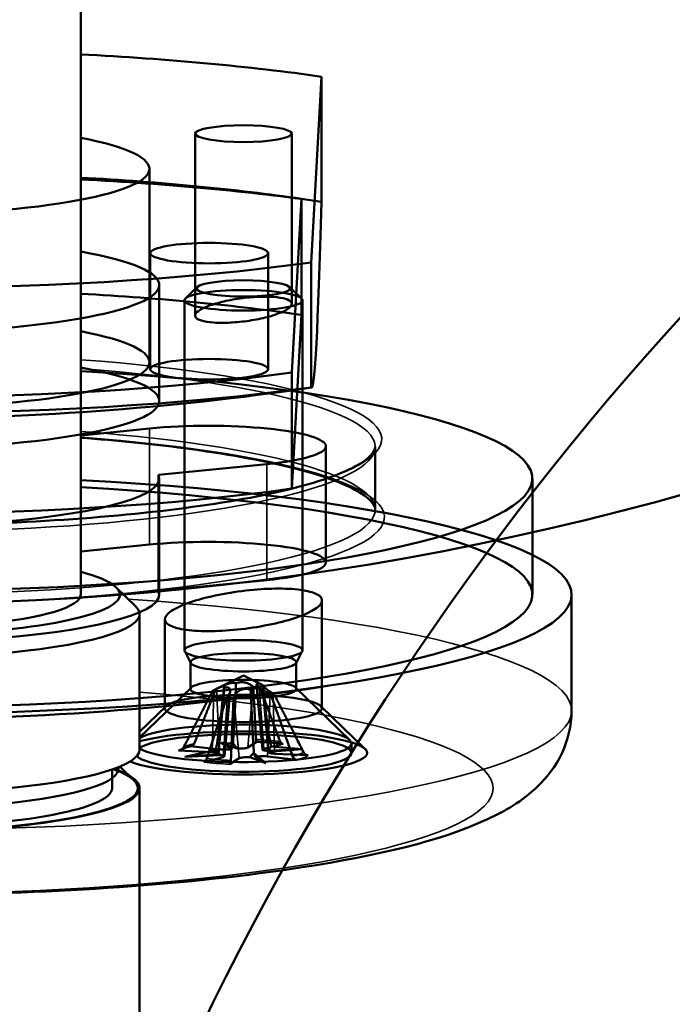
# Model space of a CAD drawing. Header units: millimetres. Extents: x 814 to 3201, y 212 to 4576.
# Tile 28 of 69: x 1989 to 2005, y 1725 to 1750. Entities that reach past the tile are written whole.
import ezdxf

# ---------------------------------------------------------------- set-up
doc = ezdxf.new("R2010")
doc.units = ezdxf.units.MM
doc.header["$LTSCALE"] = 18
doc.layers.add('Widoczne (ISO)', color=7, linetype='Continuous', lineweight=50)
doc.layers.add('Widoczne wąskie (ISO)', color=7, linetype='Continuous', lineweight=35)

msp = doc.modelspace()

# ---------------------------------------------------------------- linework, layer by layer
at = {"layer": 'Widoczne (ISO)'}
for p, q in [((1990.279, 1735.724), (1990.279, 1794.812)), ((1996.148, 1744.175), (1996.409, 1748.902)), ((1996.409, 1748.902), (1996.409, 1745.721)), ((1993.193, 1747.453), (1993.193, 1742.822)), ((1995.652, 1747.453), (1995.652, 1743.12)), ((1992.029, 1746.557), (1992.029, 1741.637)), ((1995.9, 1745.795), (1995.657, 1741.375)), ((1995.9, 1742.841), (1995.9, 1745.795)), ((1992.051, 1741.459), (1992.051, 1744.413)), ((1995.051, 1741.459), (1995.051, 1744.413)), ((1996.148, 1740.994), (1996.148, 1744.175)), ((1992.279, 1740.648), (1992.279, 1743.602)), ((1993.248, 1743.551), (1992.946, 1743.258)), ((1995.597, 1743.551), (1995.899, 1743.258)), ((1992.922, 1734.306), (1992.922, 1743.212)), ((1995.922, 1734.306), (1995.922, 1743.212)), ((1995.657, 1738.42), (1995.9, 1742.841)), ((1995.657, 1738.42), (1995.657, 1741.375)), ((1990.279, 1739.776), (1992.033, 1739.95)), ((1996.523, 1736.544), (1996.523, 1739.498)), ((1997.779, 1737.888), (1997.779, 1739.487)), ((1995.014, 1739.046), (1992.258, 1738.772)), ((1992.258, 1735.817), (1992.258, 1738.772)), ((1992.279, 1735.724), (1992.279, 1738.678)), ((2001.779, 1735.724), (2001.779, 1738.678)), ((1990.279, 1736.821), (1992.033, 1736.996)), ((1995.014, 1736.091), (1992.258, 1735.817)), ((1991.185, 1735.908), (1991.677, 1735.431)), ((2002.779, 1732.769), (2002.779, 1735.724)), ((1996.422, 1735.579), (1996.422, 1732.829)), ((1991.779, 1735.232), (1991.779, 1731.785)), ((1992.422, 1735.093), (1992.422, 1732.829)), ((1993.081, 1733.983), (1992.928, 1734.283)), ((1995.764, 1733.983), (1995.916, 1734.283)), ((1993.076, 1733.321), (1993.076, 1734.004)), ((1995.769, 1733.321), (1995.769, 1734.004)), ((1994.422, 1733.666), (1993.648, 1733.284)), ((1994.422, 1733.666), (1994.915, 1733.422)), ((1993.097, 1733.363), (1991.779, 1732.085)), ((1993.787, 1731.68), (1993.939, 1733.391)), ((1994.906, 1731.781), (1994.759, 1733.441)), ((1995.057, 1731.712), (1994.905, 1733.424)), ((1995.748, 1733.363), (1997.129, 1732.023)), ((1993.938, 1731.61), (1994.085, 1733.265)), ((1992.454, 1732.89), (1991.779, 1732.236)), ((1996.391, 1732.89), (1997.523, 1731.793)), ((1993.07, 1731.871), (1993.813, 1731.786)), ((1993.856, 1731.956), (1994.115, 1731.799)), ((1993.856, 1731.956), (1994.154, 1731.939)), ((1994.262, 1731.809), (1993.856, 1731.956)), ((1994.153, 1731.929), (1994.16, 1731.998)), ((1994.768, 1731.983), (1994.535, 1731.834)), ((1995.43, 1731.931), (1994.941, 1731.802)), ((1995.919, 1731.795), (1995.131, 1731.863)), ((1997.172, 1731.696), (1997.172, 1731.939)), ((1992.772, 1731.756), (1993.63, 1731.716)), ((1992.926, 1731.598), (1993.713, 1731.769)), ((1993.776, 1731.668), (1992.926, 1731.598)), ((1992.926, 1731.598), (1993.832, 1731.643)), ((1993.415, 1731.462), (1993.903, 1731.591)), ((1994.583, 1731.584), (1994.989, 1731.437)), ((1994.691, 1731.69), (1994.687, 1731.726)), ((1994.989, 1731.437), (1994.691, 1731.693)), ((1994.989, 1731.437), (1994.73, 1731.594)), ((1995.919, 1731.795), (1995.012, 1731.75)), ((1995.775, 1731.521), (1995.031, 1731.606)), ((1995.068, 1731.724), (1995.919, 1731.795)), ((1996.073, 1731.636), (1995.214, 1731.677)), ((1991.238, 1731.292), (1991.238, 1731.334)), ((1991.274, 1731.349), (1991.636, 1730.998)), ((1994.076, 1731.41), (1994.31, 1731.559)), ((1991.079, 1731.275), (1991.079, 1730.8)), ((1991.779, 1730.8), (1991.779, 1673.484))]:
    msp.add_line(p, q, dxfattribs=at)
msp.add_circle((1985.279, 1810.482), 75, dxfattribs=at)
for centre, start, end in [((2060.92, 1692.179), 231.93489, 157.20307), ((1985.279, 1815.198), 261.47051, 278.33887), ((1985.279, 1807.546), 260.89413, 279.10587)]:
    msp.add_arc(centre, 75, start, end, dxfattribs=at)
for centre, major_axis, ratio, start_param, end_param in [((1985.279, 1746.557), (-17.5, 0), 0.173648, 4.023095, 4.422637), ((1985.279, 1746.557), (6.75, 0), 0.173648, 2.404969, 7.019809), ((1985.279, 1743.602), (16.5, 0), 0.173648, 0.871442, 1.262925), ((1985.279, 1743.376), (-17.5, 0), 0.173648, 4.023095, 4.422637), ((1996.279, 1815.18), (-0.123, -74.189), 0.009434, 6.273222, 6.64223), ((1985.279, 1743.602), (7, 0), 0.173648, 2.366399, 7.058379), ((1985.279, 1746.557), (17.5, 0), 0.173648, 4.023095, 5.382525), ((1985.279, 1740.648), (-16.5, 0), 0.173648, 4.013035, 4.404518), ((1985.279, 1741.637), (6.75, 0), 0.173648, 2.404969, 7.019809), ((1985.279, 1738.678), (-16.5, 0), 0.173648, 5.02026, 10.687703), ((1985.279, 1743.602), (-16.5, 0), 0.173648, 0.871442, 2.250992), ((1985.279, 1740.648), (-7, 0), 0.173648, 5.507992, 10.199971), ((1985.279, 1743.376), (17.5, 0), 0.173648, 4.023095, 5.382525), ((1993.523, 1739.498), (3, 0), 0.173648, 5.232353, 8.373946), ((1985.279, 1735.724), (-17.5, 0), 0.173648, 5.002141, 10.705823), ((1985.279, 1738.678), (7, 0), 0.173648, 5.151666, 6.360239), ((1985.279, 1735.724), (-16.5, 0), 0.173648, 5.02026, 10.687703), ((1985.279, 1740.648), (16.5, 0), 0.173648, 4.013035, 5.392585), ((1993.523, 1736.544), (3, 0), 0.173648, 5.232353, 8.373946), ((1985.279, 1735.724), (6, 0), 0.173648, 2.555907, 6.868871), ((1985.279, 1735.724), (-5, 0), 0.173648, 0, 3.141593), ((1985.279, 1735.724), (-5, 0), 0.173648, 0, 3.141593), ((1985.279, 1735.724), (7, 0), 0.173648, 5.151666, 6.360239), ((1985.279, 1735.232), (-6.5, 0), 0.173648, 6.105932, 9.602032), ((1994.422, 1733.236), (-0.82, 0), 0.173648, 4.176708, 4.401052), ((1994.422, 1733.236), (-0.82, 0), 0.173648, 5.747504, 5.971849), ((1994.422, 1733.236), (0.82, 0), 0.173648, 4.176708, 4.401052), ((1994.422, 1733.236), (0.82, 0), 0.173648, 5.747504, 5.971849), ((1994.422, 1731.939), (-2.75, 0), 0.173648, 0.279688, 6.003498), ((1994.422, 1731.696), (3.15, 0), 0.173648, 3.552453, 8.849593), ((1994.422, 1731.696), (-2.75, 0), 0.173648, 0.162865, 6.003498), ((1993.959, 1731.617), (-0.187, -0.343), 0.158825, 2.215154, 2.871462), ((1994.302, 1731.639), (-0.188, 0.318), 0.154283, 5.178197, 5.834505), ((1994.329, 1731.844), (0.213, 0), 0.173648, 4.390376, 6.017324), ((1995.127, 1731.575), (-0.09, -0.296), 0.576817, 3.609334, 4.265642), ((1995.257, 1731.515), (-0.099, 0.361), 0.460712, 0.177359, 0.833667), ((1985.279, 1731.785), (-6.5, 0), 0.173648, 0, 3.141593), ((1993.574, 1731.68), (0.213, 0), 0.173648, 5.961172, 7.588121), ((1993.717, 1731.414), (0.065, -0.364), 0.498849, 2.158127, 2.814435), ((1993.587, 1731.474), (0.125, 0.296), 0.497253, 5.618893, 6.2752), ((1993.93, 1731.817), (-0.213, 0), 0.173648, 0.989639, 2.616588), ((1993.725, 1731.611), (0.213, 0), 0.173648, 5.702028, 7.328977), ((1994.515, 1731.549), (-0.213, 0), 0.173648, 4.390376, 6.017324), ((1994.542, 1731.349), (0.178, 0.347), 0.225133, 0.291573, 0.94788), ((1994.886, 1731.372), (0.193, -0.325), 0.077805, 3.259031, 3.915338), ((1994.914, 1731.575), (0.213, 0), 0.173648, 0.989639, 2.616588), ((1995.119, 1731.782), (-0.213, 0), 0.173648, 5.702028, 7.328977), ((1995.27, 1731.713), (-0.213, 0), 0.173648, 5.961172, 7.588121), ((1985.279, 1731.292), (-5.959, 0), 0.173648, 6.244866, 9.463097), ((1985.279, 1730.8), (6.5, 0), 0.173648, 2.690163, 6.734615), ((1985.279, 1730.8), (6.459, 0), 0.173648, 2.6952, 6.729578), ((1985.279, 1730.8), (5.8, 0), 0.173648, 3.141593, 6.283185)]:
    msp.add_ellipse(centre, major_axis=major_axis, ratio=ratio, start_param=start_param, end_param=end_param, dxfattribs=at)
for centre, major_axis in [((1994.422, 1747.453), (1.23, 0)), ((1993.551, 1744.413), (-1.5, 0)), ((1994.422, 1743.514), (1.193, 0)), ((1994.422, 1743.212), (-1.5, 0)), ((1993.551, 1741.459), (1.5, 0)), ((1994.422, 1734.306), (1.5, 0)), ((1994.422, 1734.004), (1.347, 0)), ((1994.422, 1733.321), (1.347, 0)), ((1994.422, 1732.829), (2, 0))]:
    msp.add_ellipse(centre, major_axis=major_axis, ratio=0.173648, dxfattribs=at)
for points, knots in [([(1995.493, 1743.248), (1995.569, 1743.224), (1995.623, 1743.193), (1995.662, 1743.119), (1995.648, 1743.077), (1995.566, 1742.995), (1995.492, 1742.949), (1995.29, 1742.862), (1995.161, 1742.82), (1994.892, 1742.751), (1994.733, 1742.718), (1994.407, 1742.669), (1994.24, 1742.652), (1993.942, 1742.637), (1993.793, 1742.636), (1993.535, 1742.654), (1993.427, 1742.672), (1993.276, 1742.719), (1993.222, 1742.75), (1993.182, 1742.824), (1993.196, 1742.866), (1993.278, 1742.948), (1993.352, 1742.994), (1993.555, 1743.081), (1993.683, 1743.122), (1993.952, 1743.192), (1994.111, 1743.224), (1994.437, 1743.273), (1994.605, 1743.29), (1994.902, 1743.306), (1995.052, 1743.306), (1995.309, 1743.289), (1995.417, 1743.271), (1995.493, 1743.248)], [0, 0, 0, 0, 0.0462899, 0.0462899, 0.0925797, 0.0925797, 0.1393794, 0.1393794, 0.1861791, 0.1861791, 0.2329772, 0.2329772, 0.2797752, 0.2797752, 0.3260649, 0.3260649, 0.3723546, 0.3723546, 0.4186443, 0.4186443, 0.464934, 0.464934, 0.511732, 0.511732, 0.55853, 0.55853, 0.6053298, 0.6053298, 0.6521295, 0.6521295, 0.6984193, 0.6984193, 0.7447092, 0.7447092, 0.7447092, 0.7447092]), ([(1997.779, 1737.888), (1997.779, 1737.998), (1997.648, 1738.187), (1996.9, 1738.587), (1996.346, 1738.782), (1994.885, 1739.144), (1993.958, 1739.311), (1992.094, 1739.556), (1991.211, 1739.645), (1990.279, 1739.714)], [1.215289, 1.215289, 1.215289, 1.215289, 1.529448, 1.529448, 1.82578, 1.82578, 2.139681, 2.139681, 2.380156, 2.380156, 2.380156, 2.380156]), ([(1972.779, 1739.487), (1972.779, 1739.377), (1972.91, 1739.188), (1973.658, 1738.788), (1974.212, 1738.593), (1975.673, 1738.23), (1976.6, 1738.063), (1978.724, 1737.785), (1979.924, 1737.674), (1982.467, 1737.524), (1983.811, 1737.484), (1986.504, 1737.48), (1987.854, 1737.515), (1990.418, 1737.657), (1991.634, 1737.764), (1993.804, 1738.038), (1994.759, 1738.205), (1996.304, 1738.577), (1996.898, 1738.784), (1997.635, 1739.183), (1997.77, 1739.367), (1997.779, 1739.477), (1997.779, 1739.482), (1997.779, 1739.487)], [4.356881, 4.356881, 4.356881, 4.356881, 4.671041, 4.671041, 4.967373, 4.967373, 5.281274, 5.281274, 5.599144, 5.599144, 5.918055, 5.918055, 6.237206, 6.237206, 6.556147, 6.556147, 6.874118, 6.874118, 7.188347, 7.188347, 7.48423, 7.48423, 7.498474, 7.498474, 7.498474, 7.498474]), ([(1993.439, 1735.638), (1993.22, 1735.582), (1993.011, 1735.514), (1992.682, 1735.372), (1992.562, 1735.298), (1992.428, 1735.165), (1992.405, 1735.096), (1992.469, 1734.976), (1992.557, 1734.925), (1992.804, 1734.849), (1992.979, 1734.82), (1993.398, 1734.791), (1993.642, 1734.791), (1994.125, 1734.817), (1994.398, 1734.844), (1994.929, 1734.924), (1995.187, 1734.977), (1995.624, 1735.09), (1995.833, 1735.157), (1996.162, 1735.299), (1996.283, 1735.374), (1996.417, 1735.507), (1996.44, 1735.576), (1996.375, 1735.696), (1996.287, 1735.747), (1996.04, 1735.823), (1995.865, 1735.853), (1995.446, 1735.881), (1995.203, 1735.881), (1994.719, 1735.855), (1994.446, 1735.827), (1993.916, 1735.747), (1993.658, 1735.694), (1993.439, 1735.638)], [0, 0, 0, 0, 0.076125, 0.076125, 0.15225, 0.15225, 0.227548, 0.227548, 0.302846, 0.302846, 0.378145, 0.378145, 0.453443, 0.453443, 0.529568, 0.529568, 0.605692, 0.605692, 0.681822, 0.681822, 0.757951, 0.757951, 0.83325, 0.83325, 0.908548, 0.908548, 0.983847, 0.983847, 1.059146, 1.059146, 1.135275, 1.135275, 1.211404, 1.211404, 1.211404, 1.211404]), ([(1993.925, 1733.355), (1993.929, 1733.361), (1993.932, 1733.367), (1993.94, 1733.386), (1993.941, 1733.396), (1993.934, 1733.407), (1993.926, 1733.408), (1993.901, 1733.403), (1993.884, 1733.397), (1993.846, 1733.38), (1993.82, 1733.368), (1993.762, 1733.34), (1993.73, 1733.324), (1993.699, 1733.309), (1993.689, 1733.304), (1993.678, 1733.298), (1993.666, 1733.292)], [-0.05372527, -0.05372527, -0.05372527, -0.05372527, -0.04982808, -0.04982808, -0.04051932, -0.04051932, -0.03121055, -0.03121055, -0.02190179, -0.02190179, -0.01095089, -0.01095089, 0, 0, 0, 0.00382906, 0.00382906, 0.00382906, 0.00382906]), ([(1993.713, 1731.769), (1993.719, 1731.791), (1993.724, 1731.813), (1993.763, 1731.987), (1993.789, 1732.174), (1993.846, 1732.61), (1993.877, 1732.893), (1993.913, 1733.237), (1993.919, 1733.296), (1993.925, 1733.355)], [-2.7963552, -2.7963552, -2.7963552, -2.7963552, -2.7900399, -2.7900399, -2.7426847, -2.7426847, -2.6569758, -2.6569758, -2.6392228, -2.6392228, -2.6392228, -2.6392228]), ([(1993.738, 1733.32), (1993.747, 1733.325), (1993.756, 1733.33), (1993.794, 1733.349), (1993.827, 1733.365), (1993.895, 1733.397), (1993.931, 1733.413), (1993.993, 1733.439), (1994.025, 1733.451), (1994.086, 1733.47), (1994.116, 1733.477), (1994.166, 1733.483), (1994.191, 1733.483), (1994.219, 1733.478), (1994.227, 1733.476), (1994.234, 1733.474)], [0.13976647, 0.13976647, 0.13976647, 0.13976647, 0.14359553, 0.14359553, 0.15454642, 0.15454642, 0.16549732, 0.16549732, 0.17480608, 0.17480608, 0.18411485, 0.18411485, 0.19342361, 0.19342361, 0.1973208, 0.1973208, 0.1973208, 0.1973208]), ([(1994.019, 1733.131), (1994.025, 1733.139), (1994.032, 1733.146), (1994.054, 1733.176), (1994.067, 1733.2), (1994.084, 1733.247), (1994.087, 1733.269), (1994.083, 1733.305), (1994.078, 1733.322), (1994.057, 1733.348), (1994.042, 1733.357), (1994.006, 1733.366), (1993.983, 1733.366), (1993.947, 1733.36), (1993.936, 1733.358), (1993.925, 1733.355)], [0.13976647, 0.13976647, 0.13976647, 0.13976647, 0.14359553, 0.14359553, 0.15454642, 0.15454642, 0.16549732, 0.16549732, 0.17480608, 0.17480608, 0.18411485, 0.18411485, 0.19342361, 0.19342361, 0.1973208, 0.1973208, 0.1973208, 0.1973208]), ([(1994.154, 1731.939), (1994.156, 1731.96), (1994.158, 1731.98), (1994.173, 1732.145), (1994.182, 1732.325), (1994.204, 1732.748), (1994.216, 1733.023), (1994.229, 1733.359), (1994.232, 1733.416), (1994.234, 1733.474)], [-2.7963552, -2.7963552, -2.7963552, -2.7963552, -2.7900399, -2.7900399, -2.7426847, -2.7426847, -2.6569758, -2.6569758, -2.6392228, -2.6392228, -2.6392228, -2.6392228]), ([(1994.234, 1733.474), (1994.246, 1733.477), (1994.26, 1733.481), (1994.305, 1733.49), (1994.338, 1733.494), (1994.4, 1733.495), (1994.432, 1733.493), (1994.492, 1733.482), (1994.519, 1733.473), (1994.568, 1733.455), (1994.593, 1733.443), (1994.633, 1733.418), (1994.649, 1733.405), (1994.659, 1733.393), (1994.662, 1733.389), (1994.665, 1733.385), (1994.668, 1733.381)], [-0.05372527, -0.05372527, -0.05372527, -0.05372527, -0.04982808, -0.04982808, -0.04051932, -0.04051932, -0.03121055, -0.03121055, -0.02190179, -0.02190179, -0.01095089, -0.01095089, 0, 0, 0, 0.00382906, 0.00382906, 0.00382906, 0.00382906]), ([(1995.107, 1733.18), (1995.097, 1733.187), (1995.088, 1733.194), (1995.05, 1733.221), (1995.018, 1733.241), (1994.949, 1733.279), (1994.913, 1733.297), (1994.851, 1733.321), (1994.82, 1733.331), (1994.758, 1733.343), (1994.729, 1733.344), (1994.678, 1733.338), (1994.654, 1733.33), (1994.625, 1733.313), (1994.617, 1733.307), (1994.61, 1733.301)], [0.13976647, 0.13976647, 0.13976647, 0.13976647, 0.14359553, 0.14359553, 0.15454642, 0.15454642, 0.16549732, 0.16549732, 0.17480608, 0.17480608, 0.18411485, 0.18411485, 0.19342361, 0.19342361, 0.1973208, 0.1973208, 0.1973208, 0.1973208]), ([(1994.826, 1733.369), (1994.819, 1733.373), (1994.813, 1733.377), (1994.791, 1733.394), (1994.777, 1733.406), (1994.76, 1733.43), (1994.757, 1733.44), (1994.761, 1733.454), (1994.767, 1733.46), (1994.787, 1733.465), (1994.803, 1733.464), (1994.839, 1733.455), (1994.861, 1733.447), (1994.897, 1733.431), (1994.908, 1733.426), (1994.92, 1733.42)], [0.13976647, 0.13976647, 0.13976647, 0.13976647, 0.14359553, 0.14359553, 0.15454642, 0.15454642, 0.16549732, 0.16549732, 0.17480608, 0.17480608, 0.18411485, 0.18411485, 0.19342361, 0.19342361, 0.1973208, 0.1973208, 0.1973208, 0.1973208]), ([(1994.92, 1733.42), (1994.916, 1733.422), (1994.913, 1733.424), (1994.905, 1733.427), (1994.904, 1733.425), (1994.91, 1733.414), (1994.919, 1733.405), (1994.943, 1733.379), (1994.96, 1733.363), (1994.999, 1733.329), (1995.025, 1733.308), (1995.083, 1733.266), (1995.114, 1733.245), (1995.145, 1733.227), (1995.156, 1733.22), (1995.167, 1733.214), (1995.178, 1733.207)], [-0.05372527, -0.05372527, -0.05372527, -0.05372527, -0.04982808, -0.04982808, -0.04051932, -0.04051932, -0.03121055, -0.03121055, -0.02190179, -0.02190179, -0.01095089, -0.01095089, 0, 0, 0, 0.00382906, 0.00382906, 0.00382906, 0.00382906]), ([(1995.131, 1731.863), (1995.125, 1731.884), (1995.12, 1731.905), (1995.081, 1732.074), (1995.056, 1732.257), (1994.998, 1732.686), (1994.968, 1732.965), (1994.932, 1733.304), (1994.926, 1733.362), (1994.92, 1733.42)], [-2.7963552, -2.7963552, -2.7963552, -2.7963552, -2.7900399, -2.7900399, -2.7426847, -2.7426847, -2.6569758, -2.6569758, -2.6392228, -2.6392228, -2.6392228, -2.6392228]), ([(1994.61, 1733.301), (1994.598, 1733.306), (1994.585, 1733.31), (1994.54, 1733.323), (1994.506, 1733.327), (1994.445, 1733.326), (1994.412, 1733.32), (1994.353, 1733.301), (1994.325, 1733.287), (1994.276, 1733.255), (1994.251, 1733.233), (1994.211, 1733.188), (1994.196, 1733.164), (1994.186, 1733.142), (1994.182, 1733.134), (1994.179, 1733.127), (1994.176, 1733.119)], [-0.05372527, -0.05372527, -0.05372527, -0.05372527, -0.04982808, -0.04982808, -0.04051932, -0.04051932, -0.03121055, -0.03121055, -0.02190179, -0.02190179, -0.01095089, -0.01095089, 0, 0, 0, 0.00382906, 0.00382906, 0.00382906, 0.00382906]), ([(1994.691, 1731.693), (1994.688, 1731.715), (1994.686, 1731.738), (1994.672, 1731.916), (1994.662, 1732.105), (1994.64, 1732.548), (1994.629, 1732.834), (1994.615, 1733.182), (1994.613, 1733.241), (1994.61, 1733.301)], [-2.7963552, -2.7963552, -2.7963552, -2.7963552, -2.7900399, -2.7900399, -2.7426847, -2.7426847, -2.6569758, -2.6569758, -2.6392228, -2.6392228, -2.6392228, -2.6392228]), ([(2002.779, 1732.769), (2002.779, 1732.383), (2002.681, 1732.005), (2002.365, 1731.332), (2002.139, 1731.061), (2001.505, 1730.452), (2001.086, 1730.22), (1999.42, 1729.448), (1997.872, 1729.09), (1994.525, 1728.571), (1992.95, 1728.401), (1989.641, 1728.167), (1987.917, 1728.1), (1984.453, 1728.065), (1982.713, 1728.098), (1979.369, 1728.259), (1977.766, 1728.387), (1974.822, 1728.736), (1973.491, 1728.956), (1971.113, 1729.515), (1970.133, 1729.816), (1968.944, 1730.569), (1968.629, 1730.808), (1968.195, 1731.368), (1968.061, 1731.586), (1967.848, 1732.119), (1967.779, 1732.442), (1967.779, 1732.769)], [3.132013, 3.132013, 3.132013, 3.132013, 3.213568, 3.213568, 3.311068, 3.311068, 3.490491, 3.490491, 3.973438, 3.973438, 4.316281, 4.316281, 4.646099, 4.646099, 4.973099, 4.973099, 5.301344, 5.301344, 5.636954, 5.636954, 6.006074, 6.006074, 6.13984, 6.13984, 6.204549, 6.204549, 6.273606, 6.273606, 6.273606, 6.273606]), ([(1993.102, 1731.873), (1993.075, 1731.867), (1993.049, 1731.86), (1993.002, 1731.847), (1992.981, 1731.84), (1992.943, 1731.827), (1992.926, 1731.821), (1992.897, 1731.808), (1992.886, 1731.802), (1992.869, 1731.792), (1992.863, 1731.788), (1992.861, 1731.786)], [2.9237785, 2.9237785, 2.9237785, 2.9237785, 3.0109846, 3.0109846, 3.0981907, 3.0981907, 3.1853968, 3.1853968, 3.2726029, 3.2726029, 3.3598091, 3.3598091, 3.3598091, 3.3598091]), ([(1993.17, 1731.935), (1993.165, 1731.922), (1993.158, 1731.91), (1993.141, 1731.891), (1993.127, 1731.881), (1993.101, 1731.872), (1993.084, 1731.87), (1993.07, 1731.871)], [0.04758377, 0.04758377, 0.04758377, 0.04758377, 0.05181414, 0.05181414, 0.05697832, 0.05697832, 0.06215096, 0.06215096, 0.06215096, 0.06215096]), ([(1994.768, 1731.983), (1994.764, 1731.98), (1994.759, 1731.981), (1994.752, 1731.988), (1994.748, 1731.997), (1994.744, 1732.015), (1994.743, 1732.026), (1994.742, 1732.038)], [0.02076039, 0.02076039, 0.02076039, 0.02076039, 0.02593303, 0.02593303, 0.03109721, 0.03109721, 0.03532758, 0.03532758, 0.03532758, 0.03532758]), ([(1995.413, 1731.93), (1995.375, 1731.935), (1995.335, 1731.94), (1995.254, 1731.948), (1995.212, 1731.952), (1995.127, 1731.96), (1995.083, 1731.963), (1994.994, 1731.97), (1994.948, 1731.972), (1994.856, 1731.977), (1994.809, 1731.979), (1994.762, 1731.981)], [1.3531978, 1.3531978, 1.3531978, 1.3531978, 1.4402103, 1.4402103, 1.5272229, 1.5272229, 1.6142355, 1.6142355, 1.7012481, 1.7012481, 1.7882607, 1.7882607, 1.7882607, 1.7882607]), ([(1995.355, 1731.99), (1995.36, 1731.978), (1995.366, 1731.966), (1995.38, 1731.947), (1995.39, 1731.938), (1995.409, 1731.93), (1995.42, 1731.929), (1995.43, 1731.931)], [0.04758377, 0.04758377, 0.04758377, 0.04758377, 0.05181414, 0.05181414, 0.05697832, 0.05697832, 0.06215096, 0.06215096, 0.06215096, 0.06215096]), ([(1992.772, 1731.756), (1992.788, 1731.756), (1992.808, 1731.759), (1992.839, 1731.771), (1992.856, 1731.781), (1992.878, 1731.802), (1992.887, 1731.815), (1992.894, 1731.828)], [0.02076039, 0.02076039, 0.02076039, 0.02076039, 0.02593303, 0.02593303, 0.03109721, 0.03109721, 0.03532758, 0.03532758, 0.03532758, 0.03532758]), ([(1995.674, 1731.61), (1995.679, 1731.597), (1995.686, 1731.582), (1995.704, 1731.558), (1995.717, 1731.545), (1995.743, 1731.529), (1995.76, 1731.523), (1995.775, 1731.521)], [0.04758377, 0.04758377, 0.04758377, 0.04758377, 0.05181414, 0.05181414, 0.05697832, 0.05697832, 0.06215096, 0.06215096, 0.06215096, 0.06215096]), ([(1996.073, 1731.636), (1996.056, 1731.637), (1996.036, 1731.642), (1996.005, 1731.656), (1995.989, 1731.668), (1995.967, 1731.69), (1995.957, 1731.704), (1995.95, 1731.717)], [0.02076039, 0.02076039, 0.02076039, 0.02076039, 0.02593303, 0.02593303, 0.03109721, 0.03109721, 0.03532758, 0.03532758, 0.03532758, 0.03532758]), ([(1993.489, 1731.555), (1993.484, 1731.541), (1993.478, 1731.527), (1993.464, 1731.502), (1993.454, 1731.488), (1993.436, 1731.471), (1993.424, 1731.464), (1993.415, 1731.462)], [0.04758377, 0.04758377, 0.04758377, 0.04758377, 0.05181414, 0.05181414, 0.05697832, 0.05697832, 0.06215096, 0.06215096, 0.06215096, 0.06215096]), ([(1994.076, 1731.41), (1994.08, 1731.413), (1994.085, 1731.42), (1994.093, 1731.438), (1994.096, 1731.453), (1994.1, 1731.478), (1994.101, 1731.493), (1994.102, 1731.507)], [0.02076039, 0.02076039, 0.02076039, 0.02076039, 0.02593303, 0.02593303, 0.03109721, 0.03109721, 0.03532758, 0.03532758, 0.03532758, 0.03532758])]:
    msp.add_open_spline(points, degree=3, knots=knots, dxfattribs=at)
for points, weights in [([(1994.668, 1733.381), (1994.671, 1733.377), (1994.673, 1733.372)], [1.02927435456, 1.01465889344, 1]), ([(1994.673, 1733.372), (1994.698, 1732.913), (1994.742, 1732.038)], [1, 1.0526638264, 1.00378810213]), ([(1994.841, 1733.359), (1994.833, 1733.364), (1994.826, 1733.369)], [1, 1.01465889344, 1.02927435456]), ([(1995.355, 1731.99), (1995.02, 1732.888), (1994.841, 1733.359)], [1.00378810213, 1.0526638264, 1]), ([(1993.641, 1733.28), (1993.381, 1732.78), (1992.894, 1731.828)], [1, 1.0526638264, 1.00378810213]), ([(1993.17, 1731.935), (1993.526, 1732.836), (1993.717, 1733.309)], [1.00378810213, 1.0526638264, 1]), ([(1993.489, 1731.555), (1993.825, 1732.576), (1994.003, 1733.114)], [1.00378810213, 1.0526638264, 1]), ([(1993.666, 1733.292), (1993.654, 1733.286), (1993.641, 1733.28)], [1.02927435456, 1.01465889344, 1]), ([(1993.717, 1733.309), (1993.727, 1733.315), (1993.738, 1733.32)], [1, 1.01465889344, 1.02927435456]), ([(1994.003, 1733.114), (1994.011, 1733.123), (1994.019, 1733.131)], [1, 1.01465889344, 1.02927435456]), ([(1994.171, 1733.101), (1994.146, 1732.551), (1994.102, 1731.507)], [1, 1.0526638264, 1.00378810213]), ([(1994.176, 1733.119), (1994.174, 1733.11), (1994.171, 1733.101)], [1.02927435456, 1.01465889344, 1]), ([(1995.128, 1733.164), (1995.117, 1733.172), (1995.107, 1733.18)], [1, 1.01465889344, 1.02927435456]), ([(1995.674, 1731.61), (1995.318, 1732.628), (1995.128, 1733.164)], [1.00378810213, 1.0526638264, 1]), ([(1995.178, 1733.207), (1995.19, 1733.2), (1995.203, 1733.193)], [1.02927435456, 1.01465889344, 1]), ([(1995.203, 1733.193), (1995.463, 1732.684), (1995.95, 1731.717)], [1, 1.0526638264, 1.00378810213])]:
    msp.add_rational_spline(points, weights, degree=2, dxfattribs=at)
at = {"layer": 'Widoczne wąskie (ISO)'}
for p, q in [((1992.033, 1736.996), (1992.033, 1739.95)), ((1995.014, 1736.091), (1995.014, 1739.046)), ((1994.535, 1731.834), (1994.668, 1733.381)), ((1994.941, 1731.802), (1994.826, 1733.369)), ((1993.63, 1731.716), (1993.666, 1733.292)), ((1993.813, 1731.786), (1993.738, 1733.32)), ((1993.903, 1731.591), (1994.019, 1733.131)), ((1994.31, 1731.559), (1994.176, 1733.119)), ((1995.031, 1731.606), (1995.107, 1733.18)), ((1995.214, 1731.677), (1995.178, 1733.207))]:
    msp.add_line(p, q, dxfattribs=at)
for centre, major_axis, start_param, end_param in [((1985.279, 1739.681), (-12.665, 0), 5.118217, 10.589747), ((1985.279, 1739.487), (-12.5, 0), 5.123906, 10.584057), ((1985.279, 1737.888), (-12.5, 0), 5.123906, 10.584057), ((1985.279, 1737.694), (-12.734, 0), 5.115901, 10.592062), ((1985.279, 1732.769), (17.5, 0), 1.933717, 7.491061), ((1985.279, 1730.8), (-15.5, 0), 5.145124, 10.56284), ((1994.422, 1731.696), (-1.686, 0), 5.642976, 6.076377), ((1994.422, 1731.772), (-1.561, 0), 5.642585, 6.076768), ((1994.422, 1731.772), (-1.561, 0), 4.071789, 4.505971), ((1994.422, 1731.696), (1.686, 0), 0.930587, 1.363988), ((1994.422, 1731.772), (1.561, 0), 5.642585, 6.076768), ((1994.422, 1731.696), (1.686, 0), 5.642976, 6.076377), ((1994.422, 1731.696), (-1.686, 0), 0.930587, 1.363988), ((1994.422, 1731.772), (1.561, 0), 4.071789, 4.505971)]:
    msp.add_ellipse(centre, major_axis=major_axis, ratio=0.173648, start_param=start_param, end_param=end_param, dxfattribs=at)

doc.saveas('drawing.dxf')
